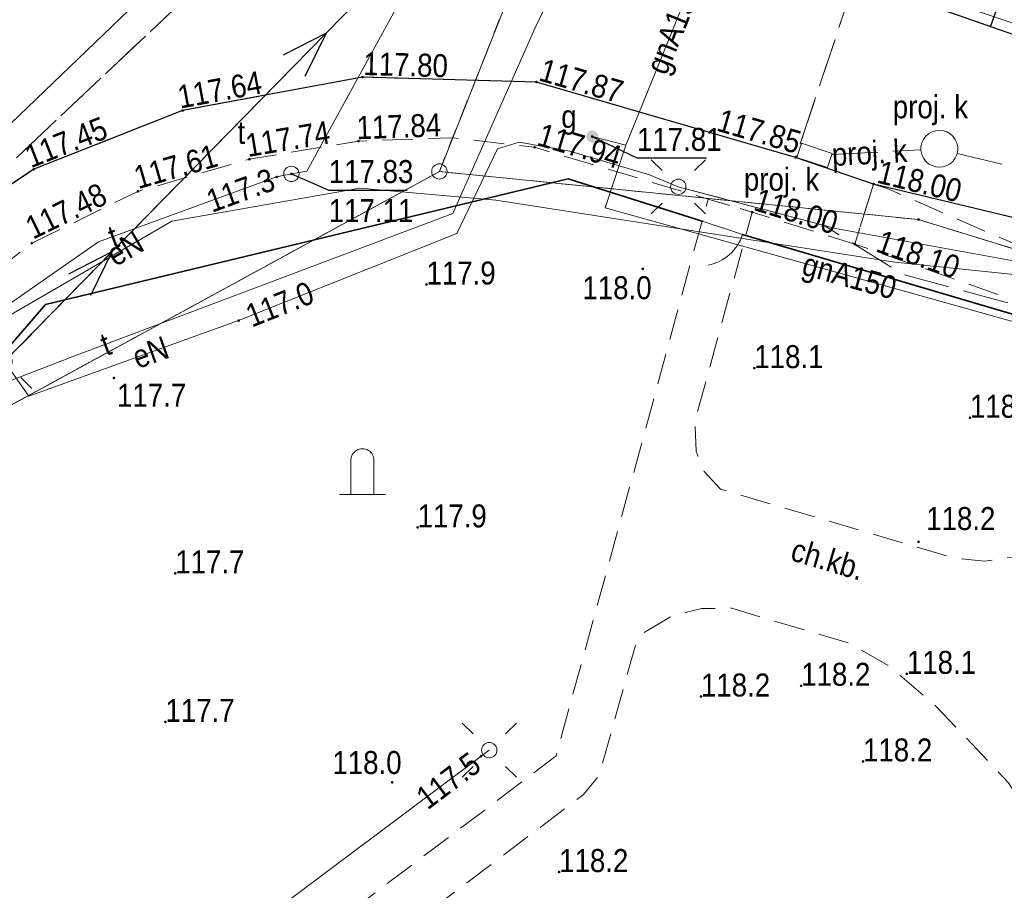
# Model space of a CAD drawing. Header units: metres. Extents: x 6532801 to 6532945, y 6021209 to 6021424.
# Tile 8 of 12: x 6532855 to 6532887, y 6021295 to 6021324. Entities that reach past the tile are written whole.
import ezdxf
from ezdxf.enums import TextEntityAlignment as Align

# ---------------------------------------------------------------- set-up
doc = ezdxf.new("R2010")
doc.units = ezdxf.units.M
doc.header["$MEASUREMENT"] = 0
for name, pattern in [('1.0_0.5', [1.5, 1, -0.5]), ('1.5_0.5', [2, 1.5, -0.5]), ('219-500', [0]), ('egug-500', [1, 0.5, -0.5]), ('otof_500', [0]), ('suep_nn_500', [0])]:
    doc.linetypes.add(name, pattern=pattern)
doc.layers.get('0').update_dxf_attribs({"color": 2, "linetype": 'CONTINUOUS', "lineweight": 5})
for name, color, linetype in [('000 Inne (niezydentyfikowane)', 7, 'CONTINUOUS'), ('202-punkt graniczny', 7, 'CONTINUOUS'), ('203-punkt graniczny', 7, 'CONTINUOUS'), ('218-kontur użytku gruntowego', 7, 'CONTINUOUS'), ('219-działka ewidencyjna', 7, 'CONTINUOUS'), ('chodnik', 7, 'CONTINUOUS'), ('chodnik-Atr17', 7, 'CONTINUOUS'), ('furtka', 7, 'CONTINUOUS'), ('jezdnia', 7, 'CONTINUOUS'), ('krawężnik', 7, 'CONTINUOUS'), ('latarnia', 7, 'CONTINUOUS'), ('ogrodzenie trwałe', 7, 'CONTINUOUS'), ('pikieta naturalna', 7, 'CONTINUOUS'), ('pikieta naturalna-Atr2', 7, 'CONTINUOUS'), ('pikieta sztuczna', 7, 'CONTINUOUS'), ('pikieta sztuczna-Atr2', 7, 'CONTINUOUS'), ('pomnik', 7, 'CONTINUOUS'), ('przewód elektroenergetyczny niskiego napięcia', 7, 'CONTINUOUS'), ('przewód elektroenergetyczny podziemny', 7, 'CONTINUOUS'), ('przewód elektroenergetyczny podziemny - ob. projektowany', 7, 'CONTINUOUS'), ('przewód elektroenergetyczny podziemny-Atr1', 7, 'CONTINUOUS'), ('przewód gazowy', 7, 'CONTINUOUS'), ('przewód gazowy-Atr1', 7, 'CONTINUOUS'), ('przewód kanalizacyjny', 7, 'CONTINUOUS'), ('przewód kanalizacyjny - ob. projektowany', 7, 'CONTINUOUS'), ('przewód kanalizacyjny - ob. projektowany-Atr1', 7, 'CONTINUOUS'), ('przewód telekomunikacyjny podziemny', 7, 'CONTINUOUS'), ('przewód telekomunikacyjny podziemny-Atr1', 7, 'CONTINUOUS'), ('rzędna', 7, 'CONTINUOUS'), ('rzędna-Atr2', 7, 'CONTINUOUS'), ('rzędna-Atr3', 7, 'CONTINUOUS'), ('skarpa nieumocniona', 7, 'CONTINUOUS'), ('studnia kanalizacyjna - ob. projektowany', 7, 'CONTINUOUS'), ('studnia kanalizacyjna - ob. projektowany-Atr17', 7, 'CONTINUOUS'), ('właz do komory lub kanału - okrągły', 7, 'CONTINUOUS'), ('właz do komory lub kanału - okrągły-Atr17', 7, 'CONTINUOUS'), ('zasuwa lub zawór', 7, 'CONTINUOUS'), ('zasuwa lub zawór-Atr17', 7, 'CONTINUOUS')]:
    doc.layers.add(name, color=color, linetype=linetype)
doc.styles.get("Standard").update_dxf_attribs({"font": 'Working1250', "width": 0.75})
doc.linetypes.add('902-500', pattern='A,3.75,0,[1,ksztalty.shx,S=0.5,R=0,X=0,Y=0],3.75', length=7.5)

# ---------------------------------------------------------------- blocks, each defined once
blk = doc.blocks.new('203')
at = {"linetype": 'Continuous', "lineweight": 0}
h = blk.add_hatch(color=0, dxfattribs=at)
edge = h.paths.add_edge_path()
edge.add_arc((0, 0), 0.045, 0, 360)
blk = doc.blocks.new('202')
at = {"color": 0, "linetype": 'Continuous', "lineweight": 0}
blk.add_circle((0, 0), 0.25, dxfattribs=at)
blk = doc.blocks.new('PW01')
at = {"linetype": 'Continuous', "lineweight": 13}
h = blk.add_hatch(color=0, dxfattribs=at)
edge = h.paths.add_edge_path()
edge.add_arc((0, 0), 0.045, 0, 360)
blk = doc.blocks.new('SM01')
at = {"color": 0, "linetype": 'Continuous', "lineweight": 13}
for p, q in [((-0.53, 0.531), (-0.883, 0.884)), ((0.531, 0.531), (0.884, 0.884)), ((-0.53, -0.53), (-0.883, -0.883)), ((0.531, -0.53), (0.884, -0.883))]:
    blk.add_line(p, q, dxfattribs=at)
blk.add_circle((0, 0), 0.25, dxfattribs=at)
blk = doc.blocks.new('SUEP1')
at = {"color": 0, "linetype": 'Continuous'}
for p, q in [((5, 0), (3.5, 0.5)), ((15, 0), (13.5, 0.5)), ((0, 0), (5, 0)), ((5, 0), (3.5, -0.5)), ((5, 0), (15, 0)), ((15, 0), (13.5, -0.5))]:
    blk.add_line(p, q, dxfattribs=at)
blk = doc.blocks.new('OK04')
at = {"color": 0, "linetype": 'Continuous', "lineweight": 0}
blk.add_arc((1.5, 0.001), 1.5, 120, 180, dxfattribs=at)
blk = doc.blocks.new('US25')
at = {"linetype": 'Continuous', "lineweight": 0}
h = blk.add_hatch(color=0, dxfattribs=at)
edge = h.paths.add_edge_path()
edge.add_arc((0, 0), 0.2, 0, 360)
blk = doc.blocks.new('US22')
at = {"color": 0, "linetype": 'Continuous', "lineweight": 13}
blk.add_circle((0, 0), 0.25, dxfattribs=at)
blk = doc.blocks.new('OO04')
at = {"color": 0, "linetype": 'Continuous', "lineweight": 13}
for p, q in [((-0.375, 0), (-0.375, 1.1)), ((0.375, 0), (0.375, 1.1)), ((-0.375, 0), (-0.75, 0)), ((0, 0), (-0.375, 0)), ((0.375, 0), (0, 0)), ((0.375, 0), (0.75, 0))]:
    blk.add_line(p, q, dxfattribs=at)
blk.add_arc((0, 1.124), 0.376, 356.305, 183.695, dxfattribs=at)

msp = doc.modelspace()

# ---------------------------------------------------------------- linework, layer by layer
at = {"layer": '000 Inne (niezydentyfikowane)', "color": 7, "linetype": 'Continuous', "lineweight": 25, "flags": 128}
msp.add_lwpolyline([(6532887.06, 6021324.54), (6532886.69, 6021323.49)], dxfattribs=at)
at = {"layer": '218-kontur użytku gruntowego', "color": 3, "linetype": 'egug-500', "lineweight": 18, "flags": 128}
for points in [[(6532868.7, 6021318.75), (6532875.82, 6021336.74)], [(6532875.82, 6021336.74), (6532868.7, 6021318.75)], [(6532852.08, 6021309.69), (6532868.7, 6021318.75)], [(6532868.7, 6021318.75), (6532852.08, 6021309.69)], [(6532884.34, 6021317.18), (6532868.7, 6021318.75)], [(6532868.7, 6021318.75), (6532884.34, 6021317.18)], [(6532926.62, 6021304.17), (6532884.34, 6021317.18)], [(6532884.34, 6021317.18), (6532926.62, 6021304.17)]]:
    msp.add_lwpolyline(points, dxfattribs=at)
at = {"layer": '219-działka ewidencyjna', "color": 7, "linetype": '219-500', "lineweight": 18, "flags": 128}
for points in [[(6532875.82, 6021336.74), (6532868.7, 6021318.75)], [(6532868.7, 6021318.75), (6532852.08, 6021309.69)], [(6532868.7, 6021318.75), (6532884.34, 6021317.18)], [(6532884.34, 6021317.18), (6532926.62, 6021304.17)]]:
    msp.add_lwpolyline(points, dxfattribs=at)
at = {"layer": 'chodnik', "color": 7, "linetype": '1.0_0.5', "lineweight": 18, "flags": 128}
for points in [[(6532837.29, 6021297.49), (6532839.62, 6021298.08), (6532840.76, 6021301.23), (6532842.08, 6021303.49), (6532844.45, 6021306.51), (6532853.25, 6021314.73), (6532855.4, 6021316.41), (6532858.86, 6021318.1), (6532862.5, 6021319.15), (6532866.06, 6021319.74), (6532869.14, 6021319.85), (6532871.81, 6021319.54), (6532877.47, 6021317.85), (6532878.91, 6021317.42), (6532882.26, 6021316.38), (6532882.87, 6021318.34), (6532880.33, 6021319.21), (6532871.87, 6021321.67), (6532866.19, 6021321.83), (6532860.32, 6021320.74), (6532855.46, 6021318.82), (6532852.34, 6021316.74), (6532851.1, 6021315.74), (6532842.79, 6021307.81), (6532840.67, 6021305.25), (6532838.86, 6021302.11)], [(6532882.87, 6021318.34), (6532882.26, 6021316.38), (6532888.6, 6021314.15), (6532902.07, 6021310.08), (6532908.78, 6021308.06), (6532919.28, 6021304.84), (6532919.1, 6021304.22), (6532921.03, 6021303.78), (6532921.15, 6021304.27), (6532923.47, 6021303.57), (6532926.35, 6021302.67), (6532926.66, 6021302.53), (6532926.95, 6021302.35), (6532927.18, 6021302.1), (6532927.38, 6021301.85), (6532927.54, 6021301.55), (6532927.63, 6021301.22), (6532927.7, 6021300.9), (6532927.78, 6021300.58), (6532927.77, 6021300.27), (6532927.69, 6021299.61), (6532927.53, 6021298.8), (6532927.13, 6021297.31), (6532928.78, 6021296.89), (6532929.11, 6021298.26), (6532929.32, 6021299.27), (6532929.4, 6021300.61), (6532929.15, 6021301.91), (6532928.74, 6021302.88), (6532928.09, 6021303.79), (6532927.86, 6021303.83), (6532921.6, 6021305.75), (6532909.87, 6021309.34), (6532902.52, 6021311.57), (6532889.24, 6021315.62), (6532883.32, 6021318.19)], [(6532836.38, 6021276.95), (6532836, 6021275.52), (6532837.49, 6021275.09), (6532841.39, 6021274.88), (6532841.86, 6021274.9), (6532857.45, 6021277.24), (6532873.99, 6021279.78), (6532887.25, 6021281.82), (6532888.05, 6021285.42), (6532890, 6021294.34), (6532890.44, 6021295.45), (6532890.98, 6021296.57), (6532891.48, 6021297.36), (6532891.88, 6021297.88), (6532892.05, 6021298.04), (6532892.62, 6021298.83), (6532889.16, 6021299.86), (6532887.46, 6021303.04), (6532888.51, 6021306.47), (6532888.4, 6021306.45), (6532887.42, 6021306.16), (6532886.5, 6021306.03), (6532885.52, 6021306.13), (6532877.88, 6021308.38), (6532877.34, 6021308.96), (6532877.08, 6021309.62), (6532877.04, 6021310.58), (6532878.91, 6021317.42), (6532877.47, 6021317.85), (6532875.56, 6021310.81), (6532872.51, 6021299.67), (6532841.9, 6021276.52), (6532841.48, 6021276.4), (6532837.9, 6021276.61)], [(6532846.75, 6021277.17), (6532846.36, 6021277.93), (6532873.39, 6021298.4), (6532873.92, 6021299.04), (6532875.09, 6021303.24), (6532875.36, 6021303.68), (6532876.32, 6021304.26), (6532877.27, 6021304.48), (6532878.25, 6021304.49), (6532882.1, 6021303.34), (6532883.4, 6021302.59), (6532884.91, 6021301.3), (6532887.28, 6021298.79), (6532887.78, 6021298.01), (6532888.19, 6021296.98), (6532888.5, 6021295.75), (6532888.48, 6021294.51), (6532886.04, 6021283.44), (6532885.63, 6021283.14), (6532876.66, 6021281.75), (6532869.77, 6021280.7)]]:
    msp.add_lwpolyline(points, close=True, dxfattribs=at)
at = {"layer": 'furtka', "color": 7, "linetype": 'otof_500', "lineweight": 18, "flags": 128}
msp.add_lwpolyline([(6532878.6, 6021316.69), (6532877.31, 6021317.12)], dxfattribs=at)
at = {"layer": 'jezdnia', "color": 7, "linetype": '1.5_0.5', "lineweight": 18, "flags": 128}
msp.add_lwpolyline([(6532801.05, 6021268.862), (6532803.7, 6021271.32), (6532811.18, 6021278.28), (6532816.39, 6021283.03), (6532830.67, 6021296.37), (6532842.79, 6021307.81), (6532851.1, 6021315.74), (6532852.34, 6021316.74), (6532853.03, 6021317.44), (6532872.74, 6021336.02), (6532881.68, 6021344.57), (6532891.36, 6021352.81), (6532901.93, 6021360.89), (6532908.313, 6021365.41)], dxfattribs=at)
for points in [[(6532852.34, 6021316.74), (6532855.46, 6021318.82), (6532860.32, 6021320.74), (6532866.19, 6021321.83), (6532871.87, 6021321.67), (6532880.33, 6021319.21), (6532882.23, 6021324.91), (6532877.08, 6021326.56), (6532873.67, 6021327.55), (6532871.85, 6021328.53), (6532871.18, 6021329.42), (6532870.64, 6021330.62), (6532870.44, 6021332.11), (6532871.01, 6021333.96), (6532872.06, 6021335.23), (6532872.72, 6021336), (6532853.03, 6021317.44)], [(6532908.76, 6021316.1), (6532902.61, 6021318.08), (6532893.64, 6021321.06), (6532884.7, 6021324.18), (6532882.23, 6021324.91), (6532880.33, 6021319.21), (6532882.87, 6021318.34), (6532892.32, 6021316.07), (6532901.04, 6021313.33), (6532907.47, 6021311.26), (6532908.11, 6021313.8)]]:
    msp.add_lwpolyline(points, close=True, dxfattribs=at)
at = {"layer": 'krawężnik', "color": 7, "linetype": 'Continuous', "lineweight": 25, "flags": 128}
for points in [[(6532872.72, 6021336), (6532872.06, 6021335.23), (6532871.01, 6021333.96), (6532870.44, 6021332.11), (6532870.64, 6021330.62), (6532871.18, 6021329.42), (6532871.85, 6021328.53), (6532873.67, 6021327.55), (6532877.08, 6021326.56), (6532882.23, 6021324.91), (6532884.7, 6021324.18), (6532893.64, 6021321.06), (6532902.61, 6021318.08), (6532908.76, 6021316.1)], [(6532907.47, 6021311.26), (6532901.04, 6021313.33), (6532892.32, 6021316.07), (6532882.87, 6021318.34), (6532880.33, 6021319.21), (6532871.87, 6021321.67), (6532866.19, 6021321.83), (6532860.32, 6021320.74), (6532855.46, 6021318.82), (6532852.34, 6021316.74), (6532851.1, 6021315.74), (6532842.79, 6021307.81), (6532840.67, 6021305.25), (6532838.86, 6021302.11), (6532837.29, 6021297.49)]]:
    msp.add_lwpolyline(points, dxfattribs=at)
at = {"layer": 'ogrodzenie trwałe', "color": 7, "linetype": '902-500', "lineweight": 35, "flags": 128}
for points in [[(6532877.31, 6021317.12), (6532872.91, 6021318.51), (6532855.84, 6021314.41), (6532841.17, 6021297.38)], [(6532915.2, 6021289.66), (6532918.83, 6021304.52), (6532896.33, 6021311.46), (6532878.6, 6021316.69)]]:
    msp.add_lwpolyline(points, dxfattribs=at)
at = {"layer": 'przewód elektroenergetyczny niskiego napięcia', "color": 1, "linetype": 'suep_nn_500', "lineweight": 18, "flags": 128}
msp.add_lwpolyline([(6532885.98, 6021344.69), (6532854.51, 6021312.55)], dxfattribs=at)
at = {"layer": 'przewód elektroenergetyczny podziemny', "color": 1, "linetype": 'Continuous', "lineweight": 18, "flags": 128}
for points in [[(6532849.03, 6021323.68), (6532847.28, 6021321.84), (6532854.39, 6021313.88), (6532859.97, 6021317.13), (6532866.1, 6021318.2), (6532870.54, 6021317.81), (6532883.57, 6021315.79), (6532887.35, 6021315.4), (6532889.54, 6021314.13), (6532908.66, 6021308.67), (6532920.57, 6021306.28), (6532926.79, 6021304.62), (6532928.01, 6021302.62), (6532928.37, 6021301.6), (6532928.37, 6021300.93), (6532927.97, 6021299.64), (6532919.57, 6021268.6), (6532918.88, 6021266.88), (6532918.61, 6021265.01), (6532917.42, 6021259.43), (6532912.31, 6021239.61), (6532911.67, 6021239.71)], [(6532944.55, 6021299.756), (6532941.44, 6021300.59), (6532940.54, 6021299.77), (6532936.99, 6021297.83), (6532927.14, 6021300.73), (6532926.14, 6021302.16), (6532924.66, 6021304.52), (6532915.68, 6021306.63), (6532914.81, 6021307.7), (6532914, 6021308.42), (6532910.02, 6021309.64), (6532894.16, 6021313.54), (6532890.81, 6021314.46), (6532887.61, 6021315.8), (6532881.63, 6021316.89), (6532876.5, 6021318.25), (6532875.56, 6021318.64), (6532872.96, 6021319.41), (6532871.31, 6021319.71), (6532870.6, 6021319.49), (6532869.27, 6021316.72), (6532862.15, 6021313.88), (6532855.3, 6021311.41), (6532854.51, 6021312.55)], [(6532870.33, 6021299.86), (6532870.06, 6021299.66), (6532852.38, 6021286.42), (6532852.77, 6021285.01), (6532854.17, 6021275.54)]]:
    msp.add_lwpolyline(points, dxfattribs=at)
at = {"layer": 'przewód elektroenergetyczny podziemny - ob. projektowany', "color": 1, "linetype": '1.5_0.5', "lineweight": 18, "flags": 128}
msp.add_lwpolyline([(6532876.5, 6021318.25), (6532881.26, 6021316.99), (6532883.83, 6021315.39), (6532888.78, 6021314.05), (6532909.48, 6021308.05), (6532917.58, 6021305.69), (6532925.91, 6021302.53), (6532927.15, 6021300.73), (6532936.99, 6021297.83), (6532939.46, 6021299.18), (6532940.27, 6021298.94), (6532941.53, 6021300.47), (6532944.55, 6021299.683)], dxfattribs=at)
at = {"layer": 'przewód gazowy', "color": 52, "linetype": 'Continuous', "lineweight": 18, "flags": 128}
for points in [[(6532888.97, 6021313.22), (6532887.87, 6021313.72), (6532884.58, 6021314.65), (6532874.11, 6021317.56), (6532874.79, 6021319.61), (6532877.43, 6021326.13), (6532880.42, 6021333.59), (6532883.36, 6021340.73), (6532887.03, 6021344.39), (6532892.02, 6021347.94), (6532898.05, 6021352.27), (6532900.28, 6021353.71), (6532902.2, 6021354.97)], [(6532873.69, 6021319.89), (6532874.79, 6021319.61)]]:
    msp.add_lwpolyline(points, dxfattribs=at)
at = {"layer": 'przewód kanalizacyjny', "color": 34, "linetype": 'Continuous', "lineweight": 18, "flags": 128}
msp.add_lwpolyline([(6532801.05, 6021269.565), (6532819.29, 6021286.33), (6532819.8, 6021286.79), (6532820.31, 6021287.28), (6532869.85, 6021334.87), (6532870.33, 6021335.33), (6532870.86, 6021335.77), (6532905.327, 6021365.41)], dxfattribs=at)
at = {"layer": 'przewód kanalizacyjny - ob. projektowany', "color": 34, "linetype": '1.5_0.5', "lineweight": 18, "flags": 128}
for points in [[(6532881.51, 6021319.3), (6532884.42, 6021319.46)], [(6532885.6, 6021319.34), (6532926.24, 6021309.68)]]:
    msp.add_lwpolyline(points, dxfattribs=at)
at = {"layer": 'przewód telekomunikacyjny podziemny', "color": 30, "linetype": 'Continuous', "lineweight": 18, "flags": 128}
for points in [[(6532910.872, 6021365.41), (6532907.23, 6021362.89), (6532896.57, 6021355.06), (6532887.2, 6021347.36), (6532885.89, 6021346.84), (6532884.24, 6021345.41), (6532874.02, 6021335.78), (6532875.91, 6021330.81), (6532878.38, 6021326.65), (6532888.4, 6021323.26), (6532894.55, 6021320.39), (6532903.32, 6021317.75), (6532917.07, 6021312.96), (6532923.29, 6021311.04), (6532922.36, 6021306.89), (6532922.12, 6021305.85), (6532923.91, 6021305.69), (6532927.7, 6021304.55), (6532933.65, 6021303.03), (6532934.43, 6021302.82), (6532944.55, 6021300.278)], [(6532863.87, 6021318.67), (6532864.37, 6021318.76), (6532870.3, 6021329.59), (6532871.81, 6021332.21), (6532872.29, 6021332.88), (6532872.64, 6021333.43), (6532875.9, 6021337.54), (6532883.2, 6021344.06), (6532894.44, 6021352.9), (6532905.68, 6021361.2), (6532906.09, 6021360.48)], [(6532850.16, 6021310.16), (6532856.63, 6021312.67), (6532869.14, 6021317.38), (6532871.82, 6021323.42), (6532872.23, 6021324.28), (6532872.72, 6021325.34), (6532874.77, 6021329.72), (6532880.69, 6021329.37), (6532892.4, 6021334.01), (6532893.41, 6021334.4), (6532894.5, 6021334.81), (6532906.4, 6021339.37)], [(6532863.87, 6021318.67), (6532863.39, 6021318.57), (6532857.58, 6021316.45), (6532853.15, 6021313.37), (6532847.54, 6021307.84), (6532841.76, 6021300.34), (6532839.28, 6021297.61), (6532833.68, 6021280.75), (6532833.65, 6021280.29)]]:
    msp.add_lwpolyline(points, dxfattribs=at)
at = {"layer": 'rzędna-Atr2', "color": 7, "flags": 128}
for points in [[(6532873.69, 6021319.89), (6532875.15, 6021319.19), (6532877.419, 6021319.19)], [(6532863.87, 6021318.67), (6532865.09, 6021318.14), (6532867.651, 6021318.14)]]:
    msp.add_lwpolyline(points, dxfattribs=at)
at = {"layer": 'skarpa nieumocniona', "color": 7, "linetype": '1.0_0.5', "lineweight": 18, "flags": 128}
msp.add_lwpolyline([(6532878.67, 6021327.73), (6532878.46, 6021328.01), (6532877.08, 6021326.56), (6532882.23, 6021324.91), (6532884.7, 6021324.18), (6532893.64, 6021321.06), (6532908.76, 6021316.1), (6532911.29, 6021315.29), (6532913.84, 6021316.57), (6532896.51, 6021321.42), (6532889.01, 6021323.86), (6532886.08, 6021324.88)], close=True, dxfattribs=at)
msp.add_lwpolyline([(6532878.67, 6021327.73), (6532878.46, 6021328.01), (6532877.08, 6021326.56), (6532882.23, 6021324.91), (6532884.7, 6021324.18), (6532893.64, 6021321.06), (6532908.76, 6021316.1), (6532911.29, 6021315.29), (6532913.84, 6021316.57), (6532896.51, 6021321.42), (6532889.01, 6021323.86), (6532886.08, 6021324.88)], close=True, dxfattribs=at)
at = {"layer": 'studnia kanalizacyjna - ob. projektowany', "color": 34, "linetype": 'Continuous', "lineweight": 18, "flags": 128}
for points in [[(6532885.59, 6021319.3), (6532885.54, 6021319.19), (6532885.47, 6021319.09), (6532885.37, 6021319), (6532885.26, 6021318.94), (6532885.14, 6021318.9), (6532885.02, 6021318.89), (6532884.9, 6021318.9), (6532884.78, 6021318.94), (6532884.67, 6021319), (6532884.57, 6021319.09), (6532884.5, 6021319.19), (6532884.45, 6021319.3), (6532884.42, 6021319.43), (6532884.42, 6021319.55), (6532884.45, 6021319.68), (6532884.5, 6021319.79), (6532884.57, 6021319.89), (6532884.67, 6021319.98), (6532884.78, 6021320.04), (6532884.9, 6021320.08), (6532885.02, 6021320.09), (6532885.14, 6021320.08), (6532885.26, 6021320.04), (6532885.37, 6021319.98), (6532885.47, 6021319.89), (6532885.54, 6021319.79), (6532885.59, 6021319.68), (6532885.62, 6021319.55), (6532885.62, 6021319.43)], [(6532880.52, 6021319.67), (6532881.52, 6021319.34), (6532881.37, 6021318.88), (6532880.37, 6021319.21)]]:
    msp.add_lwpolyline(points, close=True, dxfattribs=at)

# ---------------------------------------------------------------- block references
at = {"layer": '202-punkt graniczny', "color": 7, "linetype": 'Continuous', "lineweight": 18}
msp.add_blockref('202', (6532868.7, 6021318.75), dxfattribs=at)
at = {"layer": '203-punkt graniczny', "color": 7, "linetype": 'Continuous', "lineweight": 18}
msp.add_blockref('203', (6532884.34, 6021317.18), dxfattribs=at)
at = {"layer": 'furtka', "color": 7, "linetype": 'Continuous', "lineweight": 18, "rotation": 161.565}
msp.add_blockref('OK04', (6532878.6, 6021316.69), dxfattribs=at)
at = {"layer": 'latarnia', "color": 7, "linetype": 'Continuous', "lineweight": 18}
for p in [(6532876.5, 6021318.25), (6532854.51, 6021312.55), (6532870.33, 6021299.86)]:
    msp.add_blockref('SM01', p, dxfattribs=at)
at = {"layer": 'pikieta naturalna', "color": 7, "linetype": 'Continuous', "lineweight": 13}
for p in [(6532875.34, 6021315.57), (6532868.28, 6021315.06), (6532878.98, 6021312.33), (6532858.08, 6021312.01), (6532886.02, 6021310.71), (6532867.99, 6021307.13), (6532884.34, 6021306.66), (6532860.08, 6021305.63), (6532883.96, 6021302.35), (6532880.51, 6021301.96), (6532877.24, 6021301.61), (6532859.76, 6021300.78), (6532882.53, 6021299.49), (6532867.16, 6021298.81), (6532872.61, 6021295.88)]:
    msp.add_blockref('PW01', p, dxfattribs=at)
at = {"layer": 'pikieta sztuczna', "color": 7, "linetype": 'Continuous', "lineweight": 13}
for p in [(6532866.19, 6021321.83), (6532871.87, 6021321.67), (6532860.32, 6021320.74), (6532866.06, 6021319.74), (6532871.81, 6021319.54), (6532880.33, 6021319.21), (6532862.5, 6021319.15), (6532855.46, 6021318.82), (6532882.87, 6021318.34), (6532858.86, 6021318.1), (6532878.91, 6021317.42), (6532855.4, 6021316.41), (6532882.26, 6021316.38)]:
    msp.add_blockref('PW01', p, dxfattribs=at)
at = {"layer": 'pomnik', "color": 7, "linetype": 'Continuous', "lineweight": 18}
msp.add_blockref('OO04', (6532866.19, 6021308.2), dxfattribs=at)
at = {"layer": 'przewód elektroenergetyczny niskiego napięcia', "color": 1, "linetype": 'Continuous', "lineweight": 18, "rotation": 45.603}
msp.add_blockref('SUEP1', (6532854.51, 6021312.55), dxfattribs=at)
at = {"layer": 'rzędna', "color": 52, "linetype": 'Continuous', "lineweight": 18, "rotation": 345.8059999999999}
msp.add_blockref('PW01', (6532873.69, 6021319.89), dxfattribs=at)
at = {"layer": 'rzędna', "color": 30, "linetype": 'Continuous', "lineweight": 18}
msp.add_blockref('PW01', (6532863.39, 6021318.57), dxfattribs=at)
at = {"layer": 'rzędna', "color": 30, "linetype": 'Continuous', "lineweight": 18, "rotation": 9.678}
msp.add_blockref('PW01', (6532863.87, 6021318.67), dxfattribs=at)
at = {"layer": 'rzędna', "color": 1, "linetype": 'Continuous', "lineweight": 18}
msp.add_blockref('PW01', (6532862.15, 6021313.88), dxfattribs=at)
at = {"layer": 'rzędna', "color": 1, "linetype": 'Continuous', "lineweight": 18, "rotation": 36.823}
msp.add_blockref('PW01', (6532870.06, 6021299.66), dxfattribs=at)
at = {"layer": 'właz do komory lub kanału - okrągły', "color": 7, "linetype": 'Continuous', "lineweight": 18, "rotation": 9.678}
msp.add_blockref('US22', (6532863.87, 6021318.67), dxfattribs=at)
at = {"layer": 'zasuwa lub zawór', "color": 52, "linetype": 'Continuous', "lineweight": 18, "rotation": 345.8059999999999}
msp.add_blockref('US25', (6532873.69, 6021319.89), dxfattribs=at)

# ---------------------------------------------------------------- texts
at = {"layer": 'chodnik-Atr17', "color": 7, "width": 0.9}
msp.add_text('ch.kb.', height=0.75, rotation=343.59, dxfattribs=at).set_placement((6532880.12, 6021306.07))
msp.add_text('ch.kb.', height=0.75, rotation=343.59, dxfattribs=at).set_placement((6532880.12, 6021306.07))
at = {"layer": 'pikieta naturalna-Atr2', "color": 7, "width": 0.9}
for s, p in [('117.9', (6532868.28, 6021315.06)), ('118.0', (6532873.37, 6021314.58)), ('118.1', (6532878.98, 6021312.33)), ('117.7', (6532858.18, 6021311.07)), ('118.1', (6532886.02, 6021310.71)), ('117.9', (6532867.99, 6021307.13)), ('117.7', (6532860.08, 6021305.63)), ('118.1', (6532883.96, 6021302.35)), ('118.2', (6532880.51, 6021301.96)), ('118.2', (6532877.24, 6021301.61)), ('117.7', (6532859.76, 6021300.78)), ('118.2', (6532882.53, 6021299.49)), ('118.0', (6532865.21, 6021299.08)), ('118.2', (6532872.61, 6021295.88))]:
    msp.add_text(s, height=0.75, dxfattribs=at).set_placement(p)
msp.add_text('118.2', height=0.75, dxfattribs=at).set_placement((6532884.59, 6021307.42), align=Align.MIDDLE_LEFT)
at = {"layer": 'pikieta sztuczna-Atr2', "color": 7, "width": 0.9}
for s, rotation, p in [('117.80', 358.386, (6532866.21, 6021321.9)), ('117.87', 343.903, (6532871.91, 6021321.73)), ('117.64', 10.519, (6532860.24, 6021320.8)), ('117.45', 21.557, (6532855.37, 6021318.85)), ('117.84', 2.045, (6532866.01, 6021319.8)), ('117.85', 343.786, (6532877.71, 6021320.09)), ('117.74', 9.41, (6532862.45, 6021319.22)), ('117.94', 343.375, (6532871.85, 6021319.62)), ('117.61', 16.09, (6532858.87, 6021318.17)), ('118.00', 346.25, (6532882.95, 6021318.39)), ('117.48', 26.032, (6532855.44, 6021316.52)), ('118.00', 342.824, (6532878.92, 6021317.5)), ('118.10', 340.621, (6532882.91, 6021316.15))]:
    msp.add_text(s, height=0.75, rotation=rotation, dxfattribs=at).set_placement(p)
at = {"layer": 'przewód elektroenergetyczny podziemny-Atr1', "color": 1, "width": 0.9}
for rotation, p in [(30.218, (6532857.94, 6021315.95)), (19.828, (6532858.73, 6021312.65))]:
    msp.add_text('eN', height=0.75, rotation=rotation, dxfattribs=at).set_placement(p, align=Align.MIDDLE_LEFT)
at = {"layer": 'przewód gazowy-Atr1', "color": 40, "width": 0.9}
msp.add_text('gnA150', height=0.75, rotation=67.957, dxfattribs=at).set_placement((6532875.76, 6021322), align=Align.MIDDLE_LEFT)
msp.add_text('gnA150', height=0.75, rotation=-15.533, dxfattribs=at).set_placement((6532882.09, 6021315.34), align=Align.MIDDLE_CENTER)
at = {"layer": 'przewód kanalizacyjny - ob. projektowany-Atr1', "color": 34, "width": 0.9}
msp.add_text('proj. k', height=0.75, rotation=3.147, dxfattribs=at).set_placement((6532881.51, 6021319.3), align=Align.MIDDLE_LEFT)
at = {"layer": 'przewód telekomunikacyjny podziemny-Atr1', "color": 30, "width": 0.9}
for rotation, p in [(20.047, (6532857.94, 6021316.58)), (20.631, (6532857.69, 6021313.07))]:
    msp.add_text('t', height=0.75, rotation=rotation, dxfattribs=at).set_placement(p, align=Align.MIDDLE_LEFT)
at = {"layer": 'rzędna-Atr2', "color": 40, "width": 0.9}
msp.add_text('117.81', height=0.75, dxfattribs=at).set_placement((6532875.15, 6021319.198), align=Align.BOTTOM_LEFT)
at = {"layer": 'rzędna-Atr2', "color": 30, "width": 0.9}
msp.add_text('117.83', height=0.75, dxfattribs=at).set_placement((6532865.09, 6021318.147), align=Align.BOTTOM_LEFT)
msp.add_text('117.3', height=0.75, rotation=20.047, dxfattribs=at).set_placement((6532861.15, 6021317.75), align=Align.MIDDLE_LEFT)
at = {"layer": 'rzędna-Atr2', "color": 1, "width": 0.9}
for s, rotation, p in [('117.0', 21.746, (6532862.44, 6021314)), ('117.5', 36.829, (6532868.09, 6021298.19))]:
    msp.add_text(s, height=0.75, rotation=rotation, dxfattribs=at).set_placement(p, align=Align.MIDDLE_LEFT)
at = {"layer": 'rzędna-Atr3', "color": 30, "width": 0.9}
msp.add_text('117.11', height=0.75, dxfattribs=at).set_placement((6532865.09, 6021316.872), align=Align.BOTTOM_LEFT)
at = {"layer": 'studnia kanalizacyjna - ob. projektowany-Atr17', "color": 34, "width": 0.9}
msp.add_text('proj. k', height=0.75, dxfattribs=at).set_placement((6532883.5, 6021320.86), align=Align.MIDDLE_LEFT)
msp.add_text('proj. k', height=0.75, dxfattribs=at).set_placement((6532878.64, 6021318.12))
at = {"layer": 'właz do komory lub kanału - okrągły-Atr17', "color": 7, "width": 0.9}
msp.add_text('t', height=0.75, dxfattribs=at).set_placement((6532862.11, 6021319.65))
at = {"layer": 'zasuwa lub zawór-Atr17', "color": 40, "width": 0.9}
msp.add_text('g', height=0.75, dxfattribs=at).set_placement((6532872.68, 6021320.17))

doc.saveas('drawing.dxf')
